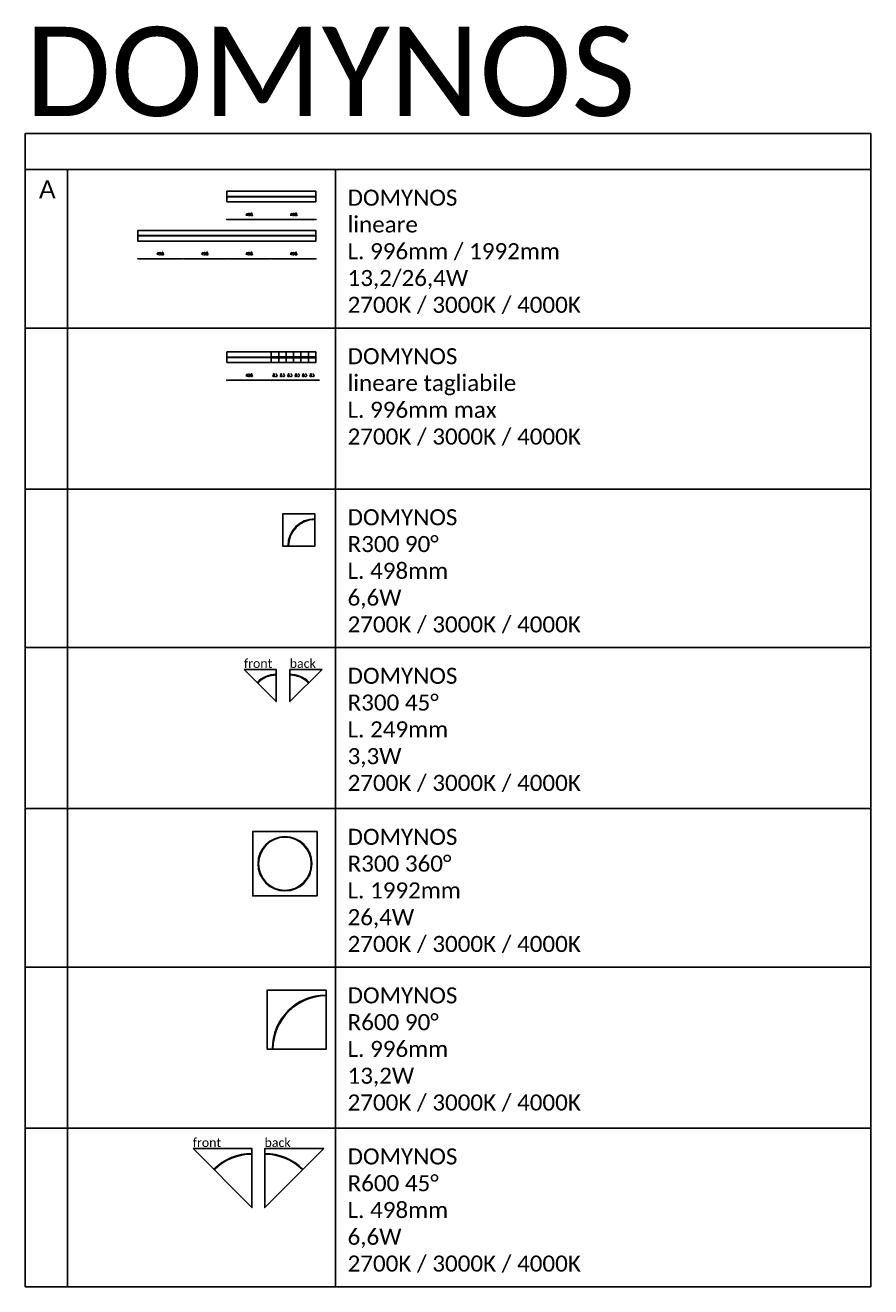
# Model space of a CAD drawing. Header units: millimetres. Extents: x -301 to 22557, y 0 to 28485.
# Tile 1 of 3: x 0 to 9476, y 0 to 14134. Entities that reach past the tile are written whole.
import ezdxf

# ---------------------------------------------------------------- set-up
doc = ezdxf.new("R2010")
doc.units = ezdxf.units.MM
doc.layers.add('NOVALUX Cartiglio', color=7, linetype='Continuous', lineweight=15)
doc.layers.add('NOVALUX Light', color=40, linetype='Continuous', lineweight=9)
doc.layers.add('NOVALUX ingombri', color=41, linetype='Continuous')
doc.layers.add('NOVALUX NoStampa', color=200, linetype='Continuous', plot=False)
doc.styles.add('COMMENTI', font='simplex.shx')
doc.styles.add('NOVALUX', font='CALIBRI.TTF', dxfattribs={"height": 180})
doc.styles.get("Standard").update_dxf_attribs({"font": 'arial.ttf'})
doc.dimstyles.new('NOVALUX 1', dxfattribs={"dimscale": 400, "dimtxt": 0.15, "dimasz": 0.05, "dimexe": 0, "dimexo": 0, "dimgap": 0.1, "dimtad": 1, "dimdec": 4, "dimrnd": 0.5, "dimzin": 12, "dimdsep": 46, "dimtxsty": 'COMMENTI', "dimblk": 'DOT', "dimcen": 0.09, "dimse1": 1, "dimse2": 1, "dimclrd": 7, "dimclrt": 7, "dimadec": 0, "dimazin": 0, "dimtfac": 100, "dimtdec": 4, "dimtix": 1, "dimtmove": 2, "dimatfit": 3, "dimldrblk": 'FRECCIA4', "dimfxl": 1, "dimtolj": 1, "dimtzin": 12, "dimarcsym": 0})

# ---------------------------------------------------------------- blocks, each defined once
blk = doc.blocks.new('A$C30611')
at = {"layer": 'NOVALUX Light'}
blk.add_lwpolyline([(0, 0), (0, 10), (498, 10), (498, 0)], close=True, dxfattribs=at)
blk = doc.blocks.new('A$C27140')
at = {"layer": 'NOVALUX ingombri'}
blk.add_lwpolyline([(0, 0), (996, 0), (996, 120), (0, 120), (0, 0)], dxfattribs=at)
at = {"layer": 'NOVALUX Light', "color": 6}
for p in [(0, 55), (498, 55)]:
    blk.add_blockref('A$C30611', p, dxfattribs=at)
blk = doc.blocks.new('A$C13351')
at = {"layer": 'NOVALUX ingombri'}
blk.add_lwpolyline([(0, 0), (1992, 0), (1992, 120), (0, 120), (0, 0)], dxfattribs=at)
at = {"layer": 'NOVALUX Light', "color": 6}
for p in [(0, 55), (498, 55), (996, 55), (1494, 55)]:
    blk.add_blockref('A$C30611', p, dxfattribs=at)
blk = doc.blocks.new('A$C7155')
at = {"layer": 'NOVALUX ingombri'}
for points in [[(660, 660), (660, 660), (0, 660), (0, 660)], [(0, 660), (0, 0), (0, 0), (0, 660)], [(660, 0), (660, 660), (660, 660), (660, 0)], [(0, 0), (0, 0), (660, 0), (660, 0)]]:
    blk.add_lwpolyline(points, close=True, dxfattribs=at)
at = {"layer": 'NOVALUX Light'}
for p, q in [((660, 605), (660, 595)), ((55, 0), (65, 0))]:
    blk.add_line(p, q, dxfattribs=at)
for radius in [605, 595]:
    blk.add_arc((660, 0), radius, 90, 180, dxfattribs=at)
blk = doc.blocks.new('A$C16087')
at = {"layer": 'NOVALUX ingombri'}
for points in [[(360, 360), (360, 360), (0, 360), (0, 360)], [(0, 360), (0, 0), (0, 0), (0, 360)], [(360, 0), (360, 360), (360, 360), (360, 0)], [(0, 0), (0, 0), (360, 0), (360, 0)]]:
    blk.add_lwpolyline(points, close=True, dxfattribs=at)
at = {"layer": 'NOVALUX Light'}
for p, q in [((360, 305), (360, 295)), ((55, 0), (65, 0))]:
    blk.add_line(p, q, dxfattribs=at)
for radius in [305, 295]:
    blk.add_arc((360, 0), radius, 90, 180, dxfattribs=at)
blk = doc.blocks.new('A$C4685')
at = {"layer": 'NOVALUX ingombri'}
for points in [[(360, 720), (360, 720), (0, 720), (0, 720)], [(0, 720), (0, 360), (0, 360), (0, 720)], [(360, 720), (360, 720), (720, 720), (720, 720)], [(720, 720), (720, 360), (720, 360), (720, 720)], [(0, 0), (0, 360), (0, 360), (0, 0)], [(720, 0), (720, 360), (720, 360), (720, 0)], [(360, 0), (360, 0), (0, 0), (0, 0)], [(360, 0), (360, 0), (720, 0), (720, 0)]]:
    blk.add_lwpolyline(points, close=True, dxfattribs=at)
at = {"layer": 'NOVALUX Light'}
for p, q in [((360, 665), (360, 655)), ((55, 360), (65, 360)), ((665, 360), (655, 360)), ((360, 65), (360, 55))]:
    blk.add_line(p, q, dxfattribs=at)
for radius, start, end in [(305, 90, 180), (295, 90, 180), (305, 0, 90), (295, 0, 90), (305, 180, 270), (295, 180, 270), (305, 270, 0), (295, 270, 0)]:
    blk.add_arc((360, 360), radius, start, end, dxfattribs=at)
blk = doc.blocks.new('A$C17254')
at = {"layer": 'NOVALUX ingombri'}
blk.add_lwpolyline([(0, 0), (0, 120), (83, 120), (83, 0)], close=True, dxfattribs=at)
at = {"layer": 'NOVALUX Light'}
blk.add_lwpolyline([(83, 55), (83, 65), (0, 65), (0, 55)], close=True, dxfattribs=at)
blk = doc.blocks.new('A$C21652')
at = {"layer": 'NOVALUX ingombri'}
blk.add_lwpolyline([(0, 0), (0, 120), (498, 120), (498, 0)], close=True, dxfattribs=at)
at = {"layer": 'NOVALUX Light', "color": 6}
blk.add_blockref('A$C30611', (0, 55), dxfattribs=at)
blk = doc.blocks.new('_Dot')
at = {"color": 0, "linetype": 'ByBlock', "lineweight": -2}
blk.add_line((-0.5, 0), (-1, 0), dxfattribs=at)
at = {"color": 0, "linetype": 'ByBlock', "const_width": 0.5}
blk.add_lwpolyline([(-0.25, 0, 1), (0.25, 0, 1)], format="xyb", close=True, dxfattribs=at)
blk = doc.blocks.new('*D76')
at = {"layer": 'Defpoints', "color": 0}
for p in [(2260, 10354), (2758, 10354), (2260, 10156)]:
    blk.add_point(p, dxfattribs=at)
at = {"layer": 'NOVALUX Light', "color": 7, "lineweight": -2}
blk.add_line((2738, 10156), (2280, 10156), dxfattribs=at)
at = {"layer": 'NOVALUX Light', "color": 7, "lineweight": -2, "xscale": 20, "yscale": 20, "zscale": 20, "rotation": 180}
blk.add_blockref('_Dot', (2260, 10156), dxfattribs=at)
at = {"layer": 'NOVALUX Light', "color": 7, "lineweight": -2, "xscale": 20, "yscale": 20, "zscale": 20}
blk.add_blockref('_Dot', (2758, 10156), dxfattribs=at)
at = {"layer": 'NOVALUX Light', "color": 7, "insert": (2509, 10212), "char_height": 32, "attachment_point": 5, "style": 'COMMENTI'}
blk.add_mtext('\\A1;498', dxfattribs=at)
blk = doc.blocks.new('FRECCIA4')
at = {"color": 3}
blk.add_line((-1.06, -1.06), (1.06, 1.06), dxfattribs=at)
blk.add_line((-1, 0), (2, 0))
blk = doc.blocks.new('*D77')
at = {"layer": 'Defpoints', "color": 0}
for p in [(2758, 10354), (2841, 10354), (2841, 10156)]:
    blk.add_point(p, dxfattribs=at)
at = {"layer": 'NOVALUX Light', "color": 7, "lineweight": -2}
for p, q in [((2738, 10156), (2718, 10156)), ((2758, 10156), (2841, 10156)), ((2861, 10156), (2881, 10156))]:
    blk.add_line(p, q, dxfattribs=at)
at = {"layer": 'NOVALUX Light', "color": 7, "lineweight": -2, "xscale": 20, "yscale": 20, "zscale": 20}
blk.add_blockref('_Dot', (2758, 10156), dxfattribs=at)
at = {"layer": 'NOVALUX Light', "color": 7, "lineweight": -2, "xscale": 20, "yscale": 20, "zscale": 20, "rotation": 180}
blk.add_blockref('_Dot', (2841, 10156), dxfattribs=at)
at = {"layer": 'NOVALUX Light', "color": 7, "insert": (2799, 10212), "char_height": 32, "attachment_point": 5, "style": 'COMMENTI'}
blk.add_mtext('\\A1;83', dxfattribs=at)
blk = doc.blocks.new('*D78')
at = {"layer": 'Defpoints', "color": 0}
for p in [(2841, 10354), (2924, 10354), (2924, 10156)]:
    blk.add_point(p, dxfattribs=at)
at = {"layer": 'NOVALUX Light', "color": 7, "lineweight": -2}
for p, q in [((2821, 10156), (2801, 10156)), ((2841, 10156), (2924, 10156)), ((2944, 10156), (2964, 10156))]:
    blk.add_line(p, q, dxfattribs=at)
at = {"layer": 'NOVALUX Light', "color": 7, "lineweight": -2, "xscale": 20, "yscale": 20, "zscale": 20}
blk.add_blockref('_Dot', (2841, 10156), dxfattribs=at)
at = {"layer": 'NOVALUX Light', "color": 7, "lineweight": -2, "xscale": 20, "yscale": 20, "zscale": 20, "rotation": 180}
blk.add_blockref('_Dot', (2924, 10156), dxfattribs=at)
at = {"layer": 'NOVALUX Light', "color": 7, "insert": (2882, 10212), "char_height": 32, "attachment_point": 5, "style": 'COMMENTI'}
blk.add_mtext('\\A1;83', dxfattribs=at)
blk = doc.blocks.new('*D79')
at = {"layer": 'Defpoints', "color": 0}
for p in [(2924, 10354), (3007, 10354), (3007, 10156)]:
    blk.add_point(p, dxfattribs=at)
at = {"layer": 'NOVALUX Light', "color": 7, "lineweight": -2}
for p, q in [((2904, 10156), (2884, 10156)), ((2924, 10156), (3007, 10156)), ((3027, 10156), (3047, 10156))]:
    blk.add_line(p, q, dxfattribs=at)
at = {"layer": 'NOVALUX Light', "color": 7, "lineweight": -2, "xscale": 20, "yscale": 20, "zscale": 20}
blk.add_blockref('_Dot', (2924, 10156), dxfattribs=at)
at = {"layer": 'NOVALUX Light', "color": 7, "lineweight": -2, "xscale": 20, "yscale": 20, "zscale": 20, "rotation": 180}
blk.add_blockref('_Dot', (3007, 10156), dxfattribs=at)
at = {"layer": 'NOVALUX Light', "color": 7, "insert": (2965, 10212), "char_height": 32, "attachment_point": 5, "style": 'COMMENTI'}
blk.add_mtext('\\A1;83', dxfattribs=at)
blk = doc.blocks.new('*D80')
at = {"layer": 'Defpoints', "color": 0}
for p in [(3007, 10354), (3090, 10354), (3090, 10156)]:
    blk.add_point(p, dxfattribs=at)
at = {"layer": 'NOVALUX Light', "color": 7, "lineweight": -2}
for p, q in [((2987, 10156), (2967, 10156)), ((3007, 10156), (3090, 10156)), ((3110, 10156), (3130, 10156))]:
    blk.add_line(p, q, dxfattribs=at)
at = {"layer": 'NOVALUX Light', "color": 7, "lineweight": -2, "xscale": 20, "yscale": 20, "zscale": 20}
blk.add_blockref('_Dot', (3007, 10156), dxfattribs=at)
at = {"layer": 'NOVALUX Light', "color": 7, "lineweight": -2, "xscale": 20, "yscale": 20, "zscale": 20, "rotation": 180}
blk.add_blockref('_Dot', (3090, 10156), dxfattribs=at)
at = {"layer": 'NOVALUX Light', "color": 7, "insert": (3048, 10212), "char_height": 32, "attachment_point": 5, "style": 'COMMENTI'}
blk.add_mtext('\\A1;83', dxfattribs=at)
blk = doc.blocks.new('*D81')
at = {"layer": 'Defpoints', "color": 0}
for p in [(3090, 10354), (3173, 10354), (3173, 10156)]:
    blk.add_point(p, dxfattribs=at)
at = {"layer": 'NOVALUX Light', "color": 7, "lineweight": -2}
for p, q in [((3070, 10156), (3050, 10156)), ((3090, 10156), (3173, 10156)), ((3193, 10156), (3213, 10156))]:
    blk.add_line(p, q, dxfattribs=at)
at = {"layer": 'NOVALUX Light', "color": 7, "lineweight": -2, "xscale": 20, "yscale": 20, "zscale": 20}
blk.add_blockref('_Dot', (3090, 10156), dxfattribs=at)
at = {"layer": 'NOVALUX Light', "color": 7, "lineweight": -2, "xscale": 20, "yscale": 20, "zscale": 20, "rotation": 180}
blk.add_blockref('_Dot', (3173, 10156), dxfattribs=at)
at = {"layer": 'NOVALUX Light', "color": 7, "insert": (3131, 10212), "char_height": 32, "attachment_point": 5, "style": 'COMMENTI'}
blk.add_mtext('\\A1;83', dxfattribs=at)
blk = doc.blocks.new('*D82')
at = {"layer": 'Defpoints', "color": 0}
for p in [(3173, 10354), (3256, 10354), (3256, 10156)]:
    blk.add_point(p, dxfattribs=at)
at = {"layer": 'NOVALUX Light', "color": 7, "lineweight": -2}
for p, q in [((3153, 10156), (3133, 10156)), ((3173, 10156), (3256, 10156)), ((3276, 10156), (3296, 10156))]:
    blk.add_line(p, q, dxfattribs=at)
at = {"layer": 'NOVALUX Light', "color": 7, "lineweight": -2, "xscale": 20, "yscale": 20, "zscale": 20}
blk.add_blockref('_Dot', (3173, 10156), dxfattribs=at)
at = {"layer": 'NOVALUX Light', "color": 7, "lineweight": -2, "xscale": 20, "yscale": 20, "zscale": 20, "rotation": 180}
blk.add_blockref('_Dot', (3256, 10156), dxfattribs=at)
at = {"layer": 'NOVALUX Light', "color": 7, "insert": (3214, 10212), "char_height": 32, "attachment_point": 5, "style": 'COMMENTI'}
blk.add_mtext('\\A1;83', dxfattribs=at)
blk = doc.blocks.new('*D83')
at = {"layer": 'Defpoints', "color": 0}
for p in [(1264, 11716), (1762, 11716), (1264, 11518)]:
    blk.add_point(p, dxfattribs=at)
at = {"layer": 'NOVALUX Light', "color": 7, "lineweight": -2}
blk.add_line((1742, 11518), (1284, 11518), dxfattribs=at)
at = {"layer": 'NOVALUX Light', "color": 7, "lineweight": -2, "xscale": 20, "yscale": 20, "zscale": 20, "rotation": 180}
blk.add_blockref('_Dot', (1264, 11518), dxfattribs=at)
at = {"layer": 'NOVALUX Light', "color": 7, "lineweight": -2, "xscale": 20, "yscale": 20, "zscale": 20}
blk.add_blockref('_Dot', (1762, 11518), dxfattribs=at)
at = {"layer": 'NOVALUX Light', "color": 7, "insert": (1513, 11574), "char_height": 32, "attachment_point": 5, "style": 'COMMENTI'}
blk.add_mtext('\\A1;498', dxfattribs=at)
blk = doc.blocks.new('*D84')
at = {"layer": 'Defpoints', "color": 0}
for p in [(1762, 11716), (2260, 11716), (1762, 11518)]:
    blk.add_point(p, dxfattribs=at)
at = {"layer": 'NOVALUX Light', "color": 7, "lineweight": -2}
blk.add_line((2240, 11518), (1782, 11518), dxfattribs=at)
at = {"layer": 'NOVALUX Light', "color": 7, "lineweight": -2, "xscale": 20, "yscale": 20, "zscale": 20, "rotation": 180}
blk.add_blockref('_Dot', (1762, 11518), dxfattribs=at)
at = {"layer": 'NOVALUX Light', "color": 7, "lineweight": -2, "xscale": 20, "yscale": 20, "zscale": 20}
blk.add_blockref('_Dot', (2260, 11518), dxfattribs=at)
at = {"layer": 'NOVALUX Light', "color": 7, "insert": (2011, 11574), "char_height": 32, "attachment_point": 5, "style": 'COMMENTI'}
blk.add_mtext('\\A1;498', dxfattribs=at)
blk = doc.blocks.new('*D85')
at = {"layer": 'Defpoints', "color": 0}
for p in [(2260, 11716), (2758, 11716), (2260, 11518)]:
    blk.add_point(p, dxfattribs=at)
at = {"layer": 'NOVALUX Light', "color": 7, "lineweight": -2}
blk.add_line((2738, 11518), (2280, 11518), dxfattribs=at)
at = {"layer": 'NOVALUX Light', "color": 7, "lineweight": -2, "xscale": 20, "yscale": 20, "zscale": 20, "rotation": 180}
blk.add_blockref('_Dot', (2260, 11518), dxfattribs=at)
at = {"layer": 'NOVALUX Light', "color": 7, "lineweight": -2, "xscale": 20, "yscale": 20, "zscale": 20}
blk.add_blockref('_Dot', (2758, 11518), dxfattribs=at)
at = {"layer": 'NOVALUX Light', "color": 7, "insert": (2509, 11574), "char_height": 32, "attachment_point": 5, "style": 'COMMENTI'}
blk.add_mtext('\\A1;498', dxfattribs=at)
blk = doc.blocks.new('*D86')
at = {"layer": 'Defpoints', "color": 0}
for p in [(2758, 11716), (3256, 11716), (2758, 11518)]:
    blk.add_point(p, dxfattribs=at)
at = {"layer": 'NOVALUX Light', "color": 7, "lineweight": -2}
blk.add_line((3236, 11518), (2778, 11518), dxfattribs=at)
at = {"layer": 'NOVALUX Light', "color": 7, "lineweight": -2, "xscale": 20, "yscale": 20, "zscale": 20, "rotation": 180}
blk.add_blockref('_Dot', (2758, 11518), dxfattribs=at)
at = {"layer": 'NOVALUX Light', "color": 7, "lineweight": -2, "xscale": 20, "yscale": 20, "zscale": 20}
blk.add_blockref('_Dot', (3256, 11518), dxfattribs=at)
at = {"layer": 'NOVALUX Light', "color": 7, "insert": (3007, 11574), "char_height": 32, "attachment_point": 5, "style": 'COMMENTI'}
blk.add_mtext('\\A1;498', dxfattribs=at)
blk = doc.blocks.new('*D87')
at = {"layer": 'Defpoints', "color": 0}
for p in [(2260, 12154), (2758, 12154), (2260, 11957)]:
    blk.add_point(p, dxfattribs=at)
at = {"layer": 'NOVALUX Light', "color": 7, "lineweight": -2}
blk.add_line((2738, 11957), (2280, 11957), dxfattribs=at)
at = {"layer": 'NOVALUX Light', "color": 7, "lineweight": -2, "xscale": 20, "yscale": 20, "zscale": 20, "rotation": 180}
blk.add_blockref('_Dot', (2260, 11957), dxfattribs=at)
at = {"layer": 'NOVALUX Light', "color": 7, "lineweight": -2, "xscale": 20, "yscale": 20, "zscale": 20}
blk.add_blockref('_Dot', (2758, 11957), dxfattribs=at)
at = {"layer": 'NOVALUX Light', "color": 7, "insert": (2509, 12013), "char_height": 32, "attachment_point": 5, "style": 'COMMENTI'}
blk.add_mtext('\\A1;498', dxfattribs=at)
blk = doc.blocks.new('*D88')
at = {"layer": 'Defpoints', "color": 0}
for p in [(2758, 12154), (3256, 12154), (2758, 11957)]:
    blk.add_point(p, dxfattribs=at)
at = {"layer": 'NOVALUX Light', "color": 7, "lineweight": -2}
blk.add_line((3236, 11957), (2778, 11957), dxfattribs=at)
at = {"layer": 'NOVALUX Light', "color": 7, "lineweight": -2, "xscale": 20, "yscale": 20, "zscale": 20, "rotation": 180}
blk.add_blockref('_Dot', (2758, 11957), dxfattribs=at)
at = {"layer": 'NOVALUX Light', "color": 7, "lineweight": -2, "xscale": 20, "yscale": 20, "zscale": 20}
blk.add_blockref('_Dot', (3256, 11957), dxfattribs=at)
at = {"layer": 'NOVALUX Light', "color": 7, "insert": (3007, 12013), "char_height": 32, "attachment_point": 5, "style": 'COMMENTI'}
blk.add_mtext('\\A1;498', dxfattribs=at)
blk = doc.blocks.new('A$C32425')
at = {"layer": 'NOVALUX ingombri'}
blk.add_lwpolyline([(660, 660), (0, 0), (0, 660), (660, 660)], dxfattribs=at)
at = {"layer": 'NOVALUX Light'}
for p, q in [((0, 605), (0, 595)), ((421, 421), (428, 428))]:
    blk.add_line(p, q, dxfattribs=at)
for radius in [605, 595]:
    blk.add_arc((0, 0), radius, 45, 90, dxfattribs=at)
at = {"layer": 'NOVALUX Cartiglio', "style": 'NOVALUX'}
blk.add_text('back', height=100, dxfattribs=at).set_placement((-3, 678))
blk = doc.blocks.new('A$C17702')
at = {"layer": 'NOVALUX ingombri'}
blk.add_lwpolyline([(360, 360), (0, 0), (0, 360), (360, 360)], dxfattribs=at)
at = {"layer": 'NOVALUX Light'}
for p, q in [((0, 305), (0, 295)), ((216, 216), (209, 209))]:
    blk.add_line(p, q, dxfattribs=at)
for radius in [305, 295]:
    blk.add_arc((0, 0), radius, 45, 90, dxfattribs=at)
at = {"layer": 'NOVALUX Cartiglio', "style": 'NOVALUX'}
blk.add_text('back', height=100, dxfattribs=at).set_placement((-3, 378))
blk = doc.blocks.new('A$C4772')
at = {"layer": 'NOVALUX ingombri'}
blk.add_lwpolyline([(0, 660), (660, 0), (660, 660), (0, 660)], dxfattribs=at)
at = {"layer": 'NOVALUX Light'}
blk.add_line((239, 421), (232, 428), dxfattribs=at)
for radius in [605, 595]:
    blk.add_arc((660, 0), radius, 90, 135, dxfattribs=at)
at = {"layer": 'NOVALUX Cartiglio', "style": 'NOVALUX'}
blk.add_text('front', height=100, dxfattribs=at).set_placement((-3, 678))
blk = doc.blocks.new('A$C2361')
at = {"layer": 'NOVALUX ingombri'}
blk.add_lwpolyline([(0, 360), (360, 0), (360, 360), (0, 360)], dxfattribs=at)
at = {"layer": 'NOVALUX Light'}
for p, q in [((360, 305), (360, 295)), ((144, 216), (151, 209))]:
    blk.add_line(p, q, dxfattribs=at)
for radius in [305, 295]:
    blk.add_arc((360, 0), radius, 90, 135, dxfattribs=at)
at = {"layer": 'NOVALUX Cartiglio', "style": 'NOVALUX'}
blk.add_text('front', height=100, dxfattribs=at).set_placement((-3, 378))

msp = doc.modelspace()

# ---------------------------------------------------------------- linework, layer by layer
at = {"layer": 'NOVALUX NoStampa', "lineweight": -3}
for p, q in [((9475.59727, 12922.33262), (9475.59727, 0)), ((0, 12517.95571), (9475.59727, 12517.95571)), ((0, 12517.95571), (9475.59727, 12517.95571)), ((475.59727, 12517.95571), (475.59727, 0)), ((3475.59727, 12517.95571), (3475.59727, 0)), ((0, 10741.78444), (9475.59727, 10741.78444)), ((0, 8937.36089), (9475.59727, 8937.36089)), ((0, 7161.18963), (9475.59727, 7161.18963)), ((0, 5356.76608), (9475.59727, 5356.76608)), ((0, 3580.59481), (9475.59727, 3580.59481)), ((0, 1776.17126), (9475.59727, 1776.17126)), ((0, 0), (9475.59727, 0))]:
    msp.add_line(p, q, dxfattribs=at)
msp.add_lwpolyline([(9475.59727, 12922.33262), (0, 12922.33262), (0, 0)], dxfattribs=at)

# ---------------------------------------------------------------- block references
for name, p in [('A$C27140', (2259.66787, 12154.4465)), ('A$C13351', (1263.66787, 11716.13424)), ('A$C21652', (2259.66787, 10353.83608)), ('A$C17254', (2757.66787, 10353.83608)), ('A$C17254', (2840.66787, 10353.83608)), ('A$C17254', (2923.66787, 10353.83608)), ('A$C17254', (3006.66787, 10353.83608)), ('A$C17254', (3089.66787, 10353.83608)), ('A$C17254', (3172.66787, 10353.83608)), ('A$C16087', (2886.11263, 8299.26974)), ('A$C4685', (2550.47306, 4379.29577)), ('A$C7155', (2711.18323, 2663.2987))]:
    msp.add_blockref(name, p)
at = {"layer": 'NOVALUX Cartiglio'}
for name, p in [('A$C2361', (2453.57321, 6555.7737)), ('A$C17702', (2966.70023, 6555.7737)), ('A$C4772', (1880.21997, 888.01082)), ('A$C32425', (2684.67942, 888.01082))]:
    msp.add_blockref(name, p, dxfattribs=at)

# ---------------------------------------------------------------- texts
at = {"layer": 'NOVALUX Cartiglio', "lineweight": -3, "char_height": 180, "width": 25817.3241194, "attachment_point": 1, "style": 'NOVALUX'}
for s, insert in [('{\\P\\C7;DOMYNOS\\Plineare\\PL. 996mm / 1992mm\\P13,2/26,4W\\P2700K / 3000K / 4000K}', (3612.48869, 12592.17821)), ('{\\P\\C7;DOMYNOS\\Plineare tagliabile\\PL. 996mm max \\P2700K / 3000K / 4000K}', (3612.48869, 10816.00694)), ('{\\P\\C7;DOMYNOS\\PR300 90°\\PL. 498mm\\P6,6W\\P2700K / 3000K / 4000K}', (3612.48869, 9011.58339)), ('{\\P\\C7;DOMYNOS\\PR300 45°\\PL. 249mm\\P3,3W\\P2700K / 3000K / 4000K}', (3612.48869, 7235.41213)), ('{\\P\\C7;DOMYNOS\\PR300 360°\\PL. 1992mm\\P26,4W\\P2700K / 3000K / 4000K}', (3612.48869, 5430.98858)), ('{\\P\\C7;DOMYNOS\\PR600 90°\\PL. 996mm\\P13,2W\\P2700K / 3000K / 4000K}', (3612.48869, 3654.81731)), ('{\\P\\C7;DOMYNOS\\PR600 45°\\PL. 498mm\\P6,6W\\P2700K / 3000K / 4000K}', (3612.48869, 1850.39376))]:
    msp.add_mtext(s, dxfattribs=dict(at, insert=insert))
at = {"layer": 'NOVALUX Light', "lineweight": -3, "insert": (1.04746, 14116.33845), "char_height": 1000, "width": 25817.3241194, "attachment_point": 1, "style": 'NOVALUX'}
msp.add_mtext('{DOMYNOS}', dxfattribs=at)
at = {"layer": 'NOVALUX Light', "lineweight": -3, "insert": (154.20309, 12394.77097), "char_height": 200, "width": 25817.3241194, "attachment_point": 1}
msp.add_mtext('{A}', dxfattribs=at)

# ---------------------------------------------------------------- dimensions: what is measured, and where the dimension line sits
at = {"layer": 'NOVALUX Light'}
for p1, p2, picture, middle in [((2757.66787, 12154.4465), (2259.66787, 12154.4465), '*D87', (2508.66787, 12012.71067)), ((3255.66787, 12154.4465), (2757.66787, 12154.4465), '*D88', (3006.66787, 12012.71067)), ((1761.66787, 11716.13424), (1263.66787, 11716.13424), '*D83', (1512.66787, 11574.3984)), ((2259.66787, 11716.13424), (1761.66787, 11716.13424), '*D84', (2010.66787, 11574.3984)), ((2757.66787, 11716.13424), (2259.66787, 11716.13424), '*D85', (2508.66787, 11574.3984)), ((3255.66787, 11716.13424), (2757.66787, 11716.13424), '*D86', (3006.66787, 11574.3984)), ((2757.66787, 10353.83608), (2259.66787, 10353.83608), '*D76', (2508.66787, 10212.10024))]:
    dim = msp.add_aligned_dim(p1=p1, p2=p2, distance=197.73583, dimstyle='NOVALUX 1', override={"dimtxt": 0.08}, dxfattribs=at)
    dim.commit()
    dim.dimension.update_dxf_attribs({"geometry": picture, "text_midpoint": middle})
for base, p1, p2, picture, middle in [((2840.66787, 10156.10024), (2757.66787, 10353.83608), (2840.66787, 10353.83608), '*D77', (2799.16787, 10212.10024)), ((2923.66787, 10156.10024), (2840.66787, 10353.83608), (2923.66787, 10353.83608), '*D78', (2882.16787, 10212.10024)), ((3006.66787, 10156.10024), (2923.66787, 10353.83608), (3006.66787, 10353.83608), '*D79', (2965.16787, 10212.10024)), ((3089.66787, 10156.10024), (3006.66787, 10353.83608), (3089.66787, 10353.83608), '*D80', (3048.16787, 10212.10024)), ((3172.66787, 10156.10024), (3089.66787, 10353.83608), (3172.66787, 10353.83608), '*D81', (3131.16787, 10212.10024)), ((3255.66787, 10156.10024), (3172.66787, 10353.83608), (3255.66787, 10353.83608), '*D82', (3214.16787, 10212.10024))]:
    dim = msp.add_linear_dim(base=base, p1=p1, p2=p2, angle=180, dimstyle='NOVALUX 1', override={"dimtxt": 0.08}, dxfattribs=at)
    dim.commit()
    dim.dimension.update_dxf_attribs({"geometry": picture, "text_midpoint": middle})

doc.saveas('drawing.dxf')
